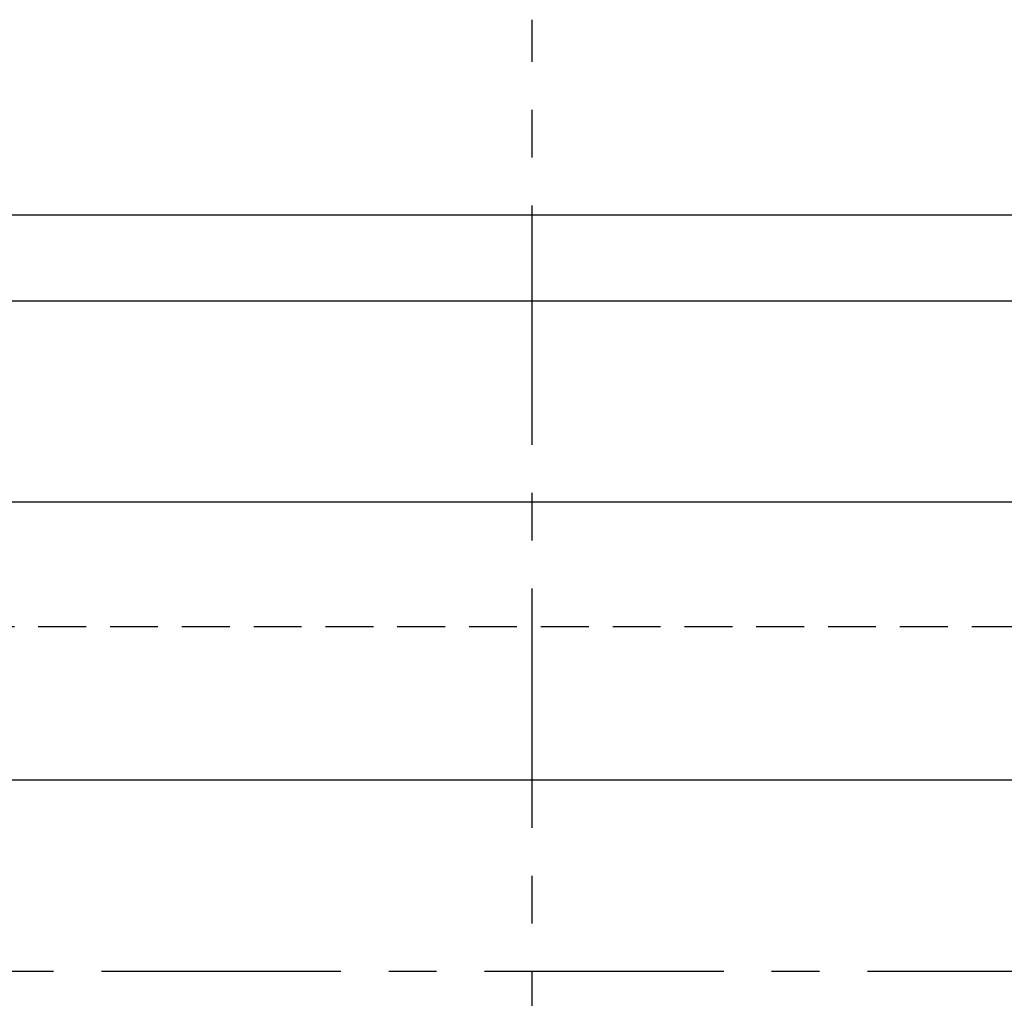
# Model space of a CAD drawing. Extents: x -140 to 296, y -140 to 296.
# Tile 13 of 15: x -27 to 25, y 245 to 296. Entities that reach past the tile are written whole.
import ezdxf

# ---------------------------------------------------------------- set-up
doc = ezdxf.new("R2010")
doc.units = 0
doc.header["$LTSCALE"] = 10
doc.linetypes.add('CENTER', pattern=[2, 1.25, -0.25, 0.25, -0.25])
doc.linetypes.add('HIDDEN', pattern=[0.375, 0.25, -0.125])
doc.layers.get('0').update_dxf_attribs({"linetype": 'CONTINUOUS'})
doc.layers.add('CENTER', color=1, linetype='CENTER')
doc.layers.add('HIDDEN', color=3, linetype='HIDDEN')

msp = doc.modelspace()

# ---------------------------------------------------------------- linework, layer by layer
for p, q in [((45.25, 285.8), (-45.25, 285.8)), ((93, 281.3), (-93, 281.3)), ((55.75, 270.8), (-55.75, 270.8)), ((-130, 256.3), (130, 256.3))]:
    msp.add_line(p, q)
at = {"layer": 'CENTER'}
for p, q in [((0, 193.8), (0, 296)), ((90, 246.3), (-90, 246.3))]:
    msp.add_line(p, q, dxfattribs=at)
at = {"layer": 'HIDDEN'}
msp.add_line((77.949, 264.3), (-77.949, 264.3), dxfattribs=at)

doc.saveas('drawing.dxf')
